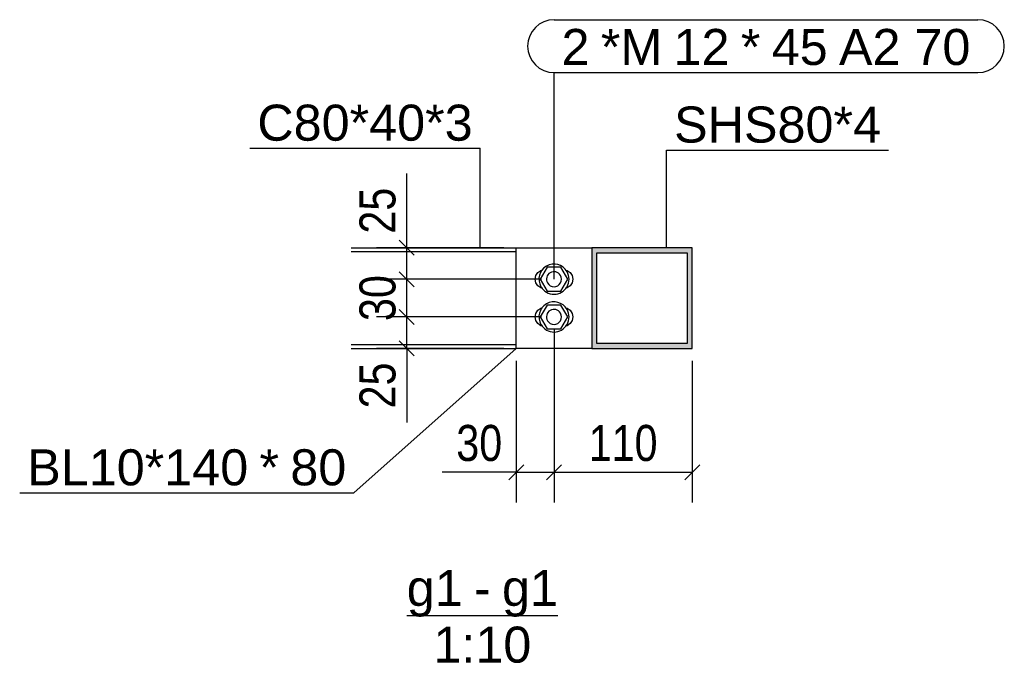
# Model space of a CAD drawing. Header units: millimetres. Extents: x 60 to 119230, y 44 to 9810.
# Tile 32 of 33: x 112694 to 113478, y 44 to 556. Entities that reach past the tile are written whole.
import ezdxf

# ---------------------------------------------------------------- set-up
doc = ezdxf.new("R2010")
doc.units = ezdxf.units.MM
doc.styles.add('Arial', font='ARIAL.TTF', dxfattribs={"height": 0.2})
doc.styles.add('Arial Narrow', font='ARIALN.TTF', dxfattribs={"height": 0.2})

# ---------------------------------------------------------------- blocks, each defined once
blk = doc.blocks.new('Unknown-23 - 37160')
at = {"color": 5}
blk.add_line((113002.36, 82.5), (113122.67, 82.5), dxfattribs=at)
at = {"color": 5, "style": 'Arial'}
for s, height, p in [('g1', 28.652, (113002.36, 90)), ('g1', 28.652, (113078.17, 90)), ('-', 28.65, (113055.86, 90)), ('1:10', 28.652, (113023.58, 45))]:
    blk.add_text(s, height=height, dxfattribs=at).set_placement(p)
blk = doc.blocks.new('Part-37161 - 37160')
at = {"color": 7}
for p, q in [((112958.1, 374.84), (113089.54, 374.84)), ((112958.1, 371.84), (113089.54, 371.84)), ((112958.1, 297.84), (113089.54, 297.84)), ((112958.1, 294.84), (113089.54, 294.84))]:
    blk.add_line(p, q, dxfattribs=at)
blk = doc.blocks.new('Part-37162 - 37160')
h = blk.add_hatch(color=6)
h.paths.add_polyline_path([(113229.54, 374.84), (113149.54, 374.84), (113149.54, 294.84), (113229.54, 294.84)])
h.paths.add_polyline_path([(113153.54, 298.84), (113153.54, 370.84), (113225.54, 370.84), (113225.54, 298.84)])
at = {"color": 7}
for p, q in [((113229.54, 374.84), (113149.54, 374.84)), ((113149.54, 374.84), (113149.54, 294.84)), ((113153.54, 298.84), (113153.54, 370.84)), ((113153.54, 370.84), (113225.54, 370.84)), ((113225.54, 370.84), (113225.54, 298.84)), ((113229.54, 294.84), (113229.54, 374.84)), ((113225.54, 298.84), (113153.54, 298.84)), ((113149.54, 294.84), (113229.54, 294.84))]:
    blk.add_line(p, q, dxfattribs=at)
blk = doc.blocks.new('Part-37165 - 37160')
at = {"color": 7}
for p, q in [((113089.54, 294.84), (113089.54, 374.84)), ((113089.54, 374.84), (113149.54, 374.84)), ((113149.54, 294.84), (113089.54, 294.84))]:
    blk.add_line(p, q, dxfattribs=at)
blk = doc.blocks.new('Bolt-37166 - 37160')
at = {"color": 136}
for p, q in [((113104.54, 349.84), (113105.11, 352.71)), ((113105.11, 352.71), (113106.74, 355.14)), ((113106.74, 355.14), (113109.17, 356.77)), ((113114.05, 359.34), (113108.57, 349.84)), ((113109.17, 356.77), (113110.3, 356.99)), ((113125.02, 359.34), (113114.05, 359.34)), ((113130.51, 349.84), (113125.02, 359.34)), ((113128.78, 356.99), (113129.91, 356.77)), ((113129.91, 356.77), (113132.34, 355.14)), ((113132.34, 355.14), (113133.97, 352.71)), ((113133.97, 352.71), (113134.54, 349.84)), ((113105.11, 346.97), (113104.54, 349.84)), ((113106.74, 344.54), (113105.11, 346.97)), ((113108.57, 349.84), (113114.05, 340.34)), ((113125.02, 340.34), (113130.51, 349.84)), ((113133.97, 346.97), (113132.34, 344.54)), ((113134.54, 349.84), (113133.97, 346.97)), ((113109.17, 342.91), (113106.74, 344.54)), ((113110.3, 342.69), (113109.17, 342.91)), ((113114.05, 340.34), (113125.02, 340.34)), ((113129.91, 342.91), (113128.78, 342.69)), ((113132.34, 344.54), (113129.91, 342.91)), ((113114.05, 329.34), (113108.57, 319.84)), ((113125.02, 329.34), (113114.05, 329.34)), ((113130.51, 319.84), (113125.02, 329.34)), ((113104.54, 319.84), (113105.11, 322.71)), ((113105.11, 322.71), (113106.74, 325.14)), ((113106.74, 325.14), (113109.17, 326.77)), ((113109.17, 326.77), (113110.3, 326.99)), ((113128.78, 326.99), (113129.91, 326.77)), ((113129.91, 326.77), (113132.34, 325.14)), ((113132.34, 325.14), (113133.97, 322.71)), ((113133.97, 322.71), (113134.54, 319.84)), ((113105.11, 316.97), (113104.54, 319.84)), ((113106.74, 314.54), (113105.11, 316.97)), ((113109.17, 312.91), (113106.74, 314.54)), ((113108.57, 319.84), (113114.05, 310.34)), ((113125.02, 310.34), (113130.51, 319.84)), ((113132.34, 314.54), (113129.91, 312.91)), ((113133.97, 316.97), (113132.34, 314.54)), ((113134.54, 319.84), (113133.97, 316.97)), ((113110.3, 312.69), (113109.17, 312.91)), ((113114.05, 310.34), (113125.02, 310.34)), ((113129.91, 312.91), (113128.78, 312.69))]:
    blk.add_line(p, q, dxfattribs=at)
for centre, radius, start, end in [((113119.54, 349.84), 12, 30, 210), ((113119.54, 349.84), 12, 210, 30), ((113119.54, 349.84), 6, 30, 210), ((113119.54, 349.84), 6, 210, 30), ((113119.54, 319.84), 12, 30, 210), ((113119.54, 319.84), 12, 210, 30), ((113119.54, 319.84), 6, 30, 210), ((113119.54, 319.84), 6, 210, 30)]:
    blk.add_arc(centre, radius, start, end, dxfattribs=at)
blk = doc.blocks.new('StraightDimension-37240 - 37160')
at = {"color": 174}
for p, q in [((113008.38, 313.84), (112996.38, 325.84)), ((113109.54, 319.84), (112978.38, 319.84)), ((113002.38, 294.84), (113002.38, 319.84)), ((112996.38, 300.84), (113008.38, 288.84)), ((113079.54, 294.84), (112978.38, 294.84)), ((113002.38, 294.84), (113002.38, 235.87)), ((113002.38, 294.84), (113002.38, 235.87))]:
    blk.add_line(p, q, dxfattribs=at)
at = {"color": 30, "style": 'Arial Narrow'}
blk.add_text('25', height=28.633, rotation=90.00021, dxfattribs=at).set_placement((112993.38, 247.12))
blk = doc.blocks.new('StraightDimension-37239 - 37160')
at = {"color": 174}
for p, q in [((113008.38, 343.84), (112996.38, 355.84)), ((113109.54, 349.84), (112978.38, 349.84)), ((113002.38, 319.84), (113002.38, 349.84)), ((112996.38, 325.84), (113008.38, 313.84)), ((113109.54, 319.84), (112978.38, 319.84))]:
    blk.add_line(p, q, dxfattribs=at)
at = {"color": 30, "style": 'Arial Narrow'}
blk.add_text('30', height=28.633, rotation=90.00021, dxfattribs=at).set_placement((112993.38, 316.6))
blk = doc.blocks.new('StraightDimension-37199 - 37160')
at = {"color": 174}
for p, q in [((113119.54, 309.84), (113119.54, 172.33)), ((113229.54, 284.84), (113229.54, 172.33)), ((113125.54, 202.33), (113113.54, 190.33)), ((113119.54, 196.33), (113229.54, 196.33)), ((113223.54, 190.33), (113235.54, 202.33))]:
    blk.add_line(p, q, dxfattribs=at)
at = {"color": 30, "style": 'Arial Narrow'}
blk.add_text('110', height=28.633, dxfattribs=at).set_placement((113147.18, 205.33))
blk = doc.blocks.new('StraightDimension-37200 - 37160')
at = {"color": 174}
for p, q in [((113119.54, 309.84), (113119.54, 172.33)), ((113089.54, 284.84), (113089.54, 172.33)), ((113089.54, 196.33), (113030.56, 196.33)), ((113089.54, 196.33), (113030.56, 196.33)), ((113095.54, 202.33), (113083.54, 190.33)), ((113089.54, 196.33), (113119.54, 196.33)), ((113113.54, 190.33), (113125.54, 202.33))]:
    blk.add_line(p, q, dxfattribs=at)
at = {"color": 30, "style": 'Arial Narrow'}
blk.add_text('30', height=28.633, dxfattribs=at).set_placement((113041.81, 205.33))
blk = doc.blocks.new('StraightDimension-37238 - 37160')
at = {"color": 174}
for p, q in [((113002.38, 374.84), (113002.38, 433.82)), ((113002.38, 374.84), (113002.38, 433.82)), ((113008.38, 368.84), (112996.38, 380.84)), ((113079.54, 374.84), (112978.38, 374.84)), ((113002.38, 349.84), (113002.38, 374.84)), ((112996.38, 355.84), (113008.38, 343.84)), ((113109.54, 349.84), (112978.38, 349.84))]:
    blk.add_line(p, q, dxfattribs=at)
at = {"color": 30, "style": 'Arial Narrow'}
blk.add_text('25', height=28.633, rotation=90.00021, dxfattribs=at).set_placement((112993.38, 386.09))
blk = doc.blocks.new('Mark-37184 - 37160')
at = {"color": 136}
for p in [(112877.49, 453.97), (113060.78, 374.84)]:
    blk.add_line(p, (113060.78, 453.97), dxfattribs=at)
at = {"color": 30, "style": 'Arial'}
blk.add_text('C80*40*3', height=28.652, dxfattribs=at).set_placement((112883.49, 459.97))
blk = doc.blocks.new('Mark-37304 - 37160')
at = {"color": 136}
for p, q in [((113119.54, 556.16), (113456.82, 556.16)), ((113119.54, 349.84), (113119.54, 514.16)), ((113119.54, 514.16), (113456.82, 514.16))]:
    blk.add_line(p, q, dxfattribs=at)
for centre, start, end in [((113119.54, 535.16), 90, 270), ((113456.82, 535.16), 270, 90)]:
    blk.add_arc(centre, 21, start, end, dxfattribs=at)
at = {"color": 30, "style": 'Arial'}
for s, height, p in [('2', 28.65, (113125.54, 520.16)), ('*M', 28.652, (113156.79, 520.16)), ('12', 28.652, (113214.69, 520.16)), ('*', 28.65, (113268.19, 520.16)), ('45', 28.652, (113292.76, 520.16)), ('A2 70', 28.652, (113346.26, 520.16))]:
    blk.add_text(s, height=height, dxfattribs=at).set_placement(p)
blk = doc.blocks.new('Mark-37176 - 37160')
at = {"color": 136}
for p, q in [((113209.08, 374.84), (113209.08, 452.47)), ((113209.08, 452.47), (113385.67, 452.47))]:
    blk.add_line(p, q, dxfattribs=at)
at = {"color": 30, "style": 'Arial'}
blk.add_text('SHS80*4', height=28.652, dxfattribs=at).set_placement((113215.08, 458.47))
blk = doc.blocks.new('Mark-37311 - 37160')
at = {"color": 136}
for p in [(113089.54, 294.84), (112694.41, 179.97)]:
    blk.add_line(p, (112960.25, 179.97), dxfattribs=at)
at = {"color": 30, "style": 'Arial'}
for s, height, p in [('BL10*140', 28.652, (112700.41, 185.97)), ('*', 28.65, (112885.18, 185.97)), ('80', 28.652, (112909.75, 185.97))]:
    blk.add_text(s, height=height, dxfattribs=at).set_placement(p)

msp = doc.modelspace()

# ---------------------------------------------------------------- block references
for name in ['Mark-37304 - 37160', 'Mark-37184 - 37160', 'Mark-37176 - 37160', 'StraightDimension-37238 - 37160', 'Part-37161 - 37160', 'Part-37165 - 37160', 'Part-37162 - 37160', 'Bolt-37166 - 37160', 'StraightDimension-37239 - 37160', 'StraightDimension-37240 - 37160', 'StraightDimension-37200 - 37160', 'StraightDimension-37199 - 37160', 'Mark-37311 - 37160', 'Unknown-23 - 37160']:
    msp.add_blockref(name, (0, 0))

doc.saveas('drawing.dxf')
